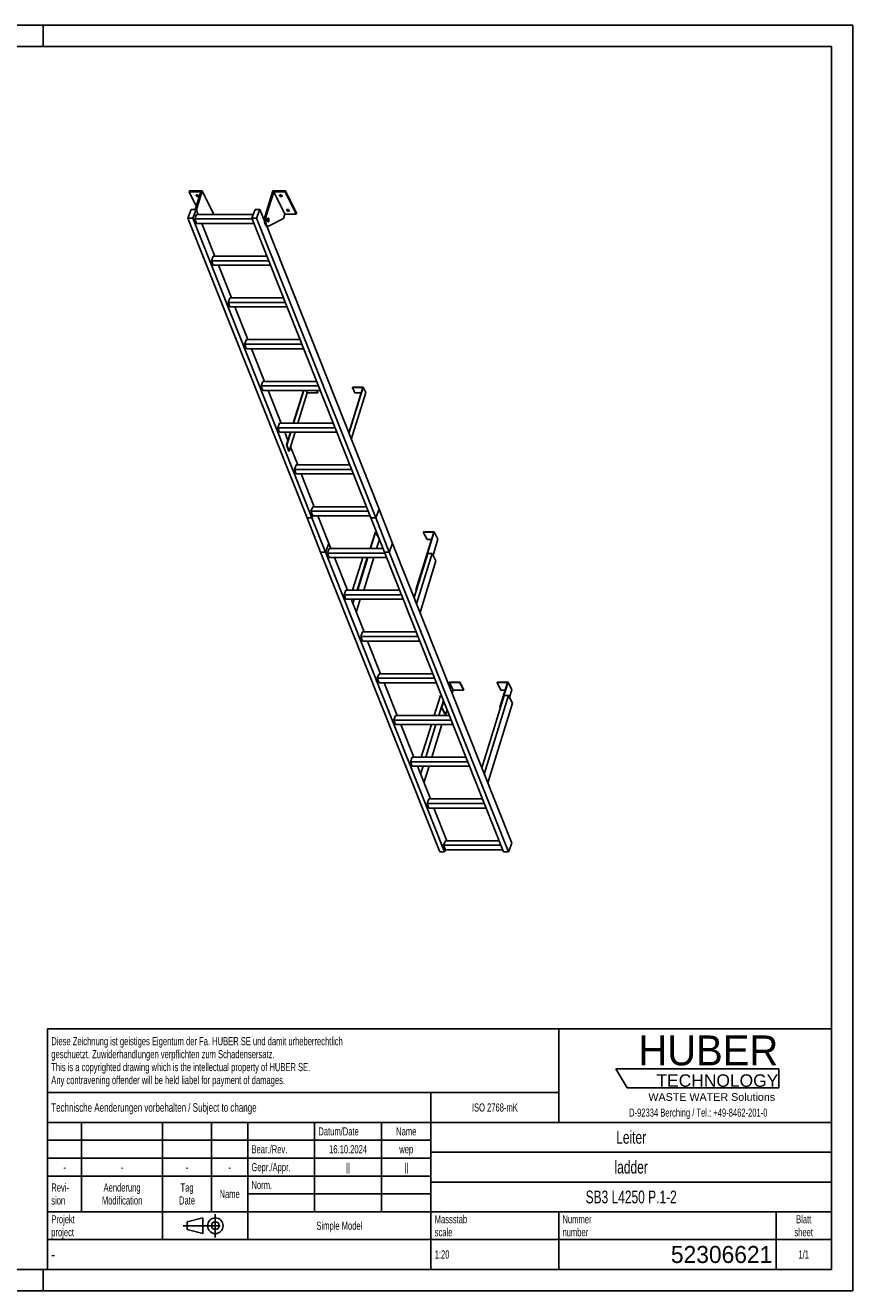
# Model space of a CAD drawing. Header units: millimetres. Extents: x 0 to 8400, y 0 to 5940.
# Tile 2 of 2: x 4516 to 8400, y 0 to 5940. Entities that reach past the tile are written whole.
import ezdxf

# ---------------------------------------------------------------- set-up
doc = ezdxf.new("R2010")
doc.units = ezdxf.units.MM
doc.header["$LTSCALE"] = 462
doc.linetypes.add('CENTER', pattern=[0.6, 0.375, -0.075, 0.075, -0.075])
doc.layers.get('0').update_dxf_attribs({"linetype": 'CONTINUOUS'})
doc.layers.add('005_AXIS', color=7, linetype='CONTINUOUS')
doc.layers.add('HUBER_Logo_BL1', color=7, linetype='CONTINUOUS')
doc.styles.get("Standard").update_dxf_attribs({"font": 'txt', "width": 0.7})
doc.styles.add('TEXTSTYLE_2', font='txt')
doc.styles.add('TEXTSTYLE_3', font='arial.ttf')
doc.styles.add('TEXTSTYLE_5', font='txt', dxfattribs={"width": 0.8})
doc.styles.add('TEXTSTYLE_6', font='txt')

# ---------------------------------------------------------------- blocks, each defined once
blk = doc.blocks.new('HUBER_LOGO_BL1', base_point=(7675, 1007.5))
at = {"layer": 'HUBER_Logo_BL1', "color": 5, "linetype": 'Continuous'}
for p, q in [((8052.9, 1042), (7287.9, 1042)), ((7287.9, 1042), (7341.9, 952)), ((8052.9, 1042), (8052.9, 952)), ((7341.9, 952), (8052.9, 952))]:
    blk.add_line(p, q, dxfattribs=at)
at = {"layer": 'HUBER_Logo_BL1', "color": 2, "linetype": 'Continuous', "attachment_point": 3, "line_spacing_factor": 0.78}
for s, insert, char_height, width, style in [('HUBER\\P\\fArial;\\H58.5;TECHNOLOGY ', (8050.7, 1198.2), 140.4, 775.343, 'TEXTSTYLE_2'), ('WASTE WATER Solutions', (8036, 927.2), 36, 594.067, 'TEXTSTYLE_3')]:
    blk.add_mtext(s, dxfattribs=dict(at, insert=insert, char_height=char_height, width=width, style=style))
at = {"layer": 'HUBER_Logo_BL1', "color": 2, "linetype": 'Continuous', "insert": (7675, 854.8), "char_height": 38, "width": 1621.786, "attachment_point": 2, "line_spacing_factor": 0.96}
blk.add_mtext('D-92334 Berching / Tel.: +49-8462-201-0', dxfattribs=at)
blk = doc.blocks.new('PROJEKTIONSMETHODE_1_BL2', base_point=(5360, 305))
at = {"color": 2, "linetype": 'CENTER'}
for p, q in [((5407.7, 360), (5407.7, 250)), ((5257.3, 305), (5462.7, 305))]:
    blk.add_line(p, q, dxfattribs=at)
at = {"color": 2, "linetype": 'Continuous'}
for p, q in [((5275.7, 323.3), (5349, 341.7)), ((5275.7, 286.7), (5275.7, 323.3)), ((5349, 268.3), (5349, 341.7)), ((5275.7, 286.7), (5349, 268.3))]:
    blk.add_line(p, q, dxfattribs=at)
for radius in [36.7, 18.3]:
    blk.add_circle((5407.7, 305), radius, dxfattribs=at)
blk = doc.blocks.new('*T16')
at = {"color": 3, "linetype": 'Continuous'}
for p, q in [((0, 0), (3680, 0)), ((0, 0), (0, -1130)), ((2400, 0), (2400, -440)), ((3680, 0), (3680, -1130)), ((0, -300), (2400, -300)), ((1800, -300), (1800, -1130)), ((0, -440), (3680, -440)), ((160, -440), (160, -860)), ((540, -440), (540, -990)), ((770, -440), (770, -860)), ((940, -440), (940, -990)), ((1254, -440), (1254, -860)), ((1568, -440), (1568, -860)), ((0, -524), (1800, -524)), ((1800, -580), (3680, -580)), ((0, -608), (1800, -608)), ((0, -692), (1800, -692)), ((1800, -720), (3680, -720)), ((940, -776), (1800, -776)), ((0, -860), (3680, -860)), ((2400, -860), (2400, -1130)), ((3420, -860), (3420, -1130)), ((0, -990), (3680, -990)), ((0, -1130), (3680, -1130))]:
    blk.add_line(p, q, dxfattribs=at)
at = {"color": 2, "linetype": 'Continuous', "line_spacing_factor": 0.96}
for s, insert, char_height, width, attachment_point in [('Diese Zeichnung ist geistiges Eigentum der Fa. HUBER SE und damit urheberrechtlich \\Pgeschuetzt. Zuwiderhandlungen verpflichten zum Schadensersatz.\\PThis is a copyrighted drawing which is the intellectual property of HUBER SE.\\PAny contravening offender will be held liabel for payment of damages.', (17.5, -39.8), 38, 4429.714, 1), ('Technische Aenderungen vorbehalten / Subject to change', (17.5, -350), 40, 3049.524, 1), ('ISO 2768-mK', (2100, -351), 38, 665.905, 2), ('Datum/Date', (1271.5, -463), 38, 584.476, 1), ('Name', (1684, -463), 38, 253.333, 2), ('Leiter', (2740, -480), 60, 480, 2), ('Bear./Rev.', (957.5, -547), 38, 544.667, 1), ('16.10.2024', (1411, -547), 38, 546.476, 2), ('wep', (1684, -547), 38, 199.048, 2), ('-', (80, -631), 38, 68.762, 2), ('-', (350, -631), 38, 68.762, 2), ('-', (655, -631), 38, 68.762, 2), ('-', (855, -631), 38, 68.762, 2), ('Gepr./Appr.', (957.5, -631), 38, 598.952, 1), ('||', (1411, -631), 38, 101.333, 2), ('||', (1684, -631), 38, 101.333, 2), ('ladder', (2740, -620), 60, 502.857, 2), ('Revi-\\Psion', (17.5, -726.6), 38, 276.857, 1), ('Aenderung\\PModification', (350, -726.6), 38, 606.19, 2), ('Tag\\PDate', (655, -726.6), 38, 235.238, 2), ('Name', (855, -757), 38, 253.333, 2), ('Norm. ', (957.5, -715), 38, 351.048, 1), ('SB3 L4250 P.1-2', (2740, -760), 60, 1342.857, 2), ('Projekt\\Pproject', (17.5, -875.6), 38, 367.333, 1), ('Massstab\\Pscale', (1817.5, -875.6), 38, 448.762, 1), ('Nummer\\Pnumber', (2417.5, -875.6), 38, 372.762, 1), ('Blatt\\Psheet', (3550, -875.6), 38, 275.048, 2), ('Simple Model', (1370, -906), 38, 656.857, 2), ('1:20', (1817.5, -1041), 38, 204.476, 1), ('1/1', (3550, -1041), 38, 159.238, 2)]:
    blk.add_mtext(s, dxfattribs=dict(at, insert=insert, char_height=char_height, width=width, attachment_point=attachment_point))
for s, insert, char_height, width, attachment_point, style in [('-', (17.5, -1035), 50, 36.667, 1, 'TEXTSTYLE_5'), ('52306621', (3402.5, -1020), 80, 1093.333, 3, 'TEXTSTYLE_6')]:
    blk.add_mtext(s, dxfattribs=dict(at, insert=insert, char_height=char_height, width=width, attachment_point=attachment_point, style=style))

msp = doc.modelspace()

# ---------------------------------------------------------------- linework, layer by layer
at = {"color": 7, "linetype": 'Continuous'}
for p, q in [((0, 5940), (8400, 5940)), ((8400, 0), (8400, 5940)), ((5339.067, 5158.495), (5284.725, 5158.495)), ((5339.067, 5158.495), (5313.607, 5076.104)), ((5318.576, 5074.301), (5346.046, 5163.195)), ((5641.076, 5044.912), (5677.628, 5163.195)), ((5681.702, 5158.495), (5646.602, 5044.912)), ((5733.559, 5052.821), (5681.702, 5158.495)), ((5736.045, 5158.495), (5681.702, 5158.495)), ((5279.293, 5035.402), (5294.833, 5076.104)), ((5294.833, 5076.104), (5317.86, 5076.104)), ((5317.86, 5076.104), (5302.32, 5035.402)), ((5311.562, 5031.04), (5319.74, 5052.462)), ((5585.152, 5052.462), (5319.74, 5052.462)), ((5397.903, 5057.521), (5396.34, 5052.462)), ((5578.638, 5035.402), (5594.178, 5076.104)), ((5594.178, 5076.104), (5617.204, 5076.104)), ((5617.204, 5076.104), (5601.665, 5035.402)), ((5638.665, 5022.073), (5617.204, 5076.104)), ((5733.559, 5052.821), (5727.358, 5032.755)), ((5733.559, 5052.821), (5787.902, 5052.821)), ((5838.21, 3628.232), (5279.293, 5035.402)), ((5302.32, 5035.402), (5279.293, 5035.402)), ((5861.237, 3628.232), (5302.32, 5035.402)), ((5580.371, 5031.04), (5311.562, 5031.04)), ((5319.904, 5010.038), (5311.562, 5031.04)), ((5319.904, 5010.038), (5588.713, 5010.038)), ((5346.399, 5010.038), (5344.493, 5009.05)), ((6137.555, 3628.232), (5578.638, 5035.402)), ((5601.665, 5035.402), (5578.638, 5035.402)), ((6160.581, 3628.232), (5601.665, 5035.402)), ((6176.121, 3668.933), (5648.83, 4996.482)), ((5650.227, 4996.264), (5655.754, 4996.264)), ((5727.358, 5032.755), (5658.064, 4996.857)), ((5389.421, 4835.017), (5397.6, 4856.438)), ((5658.23, 4835.017), (5389.421, 4835.017)), ((5397.763, 4814.014), (5389.421, 4835.017)), ((5649.721, 4856.438), (5397.6, 4856.438)), ((5397.763, 4814.014), (5666.572, 4814.014)), ((5467.28, 4638.993), (5475.459, 4660.415)), ((5736.089, 4638.993), (5467.28, 4638.993)), ((5475.622, 4617.99), (5467.28, 4638.993)), ((5727.58, 4660.415), (5475.459, 4660.415)), ((5475.622, 4617.99), (5744.431, 4617.99)), ((5553.318, 4464.391), (5545.139, 4442.969)), ((5805.439, 4464.391), (5553.318, 4464.391)), ((5553.481, 4421.967), (5545.139, 4442.969)), ((5813.948, 4442.969), (5545.139, 4442.969)), ((5553.481, 4421.967), (5822.29, 4421.967)), ((5631.177, 4268.367), (5622.998, 4246.945)), ((5891.807, 4246.945), (5622.998, 4246.945)), ((5631.34, 4225.943), (5622.998, 4246.945)), ((5883.298, 4268.367), (5631.177, 4268.367)), ((5631.34, 4225.943), (5900.149, 4225.943)), ((5822.849, 4225.943), (5775.383, 4072.344)), ((5839.438, 4215.276), (5834.204, 4225.943)), ((5883.02, 4225.943), (5888.254, 4215.276)), ((5884.273, 4225.943), (5888.738, 4216.843)), ((6099.87, 4240.141), (6033.959, 4026.851)), ((6051.538, 4241.707), (6051.054, 4240.141)), ((6063.256, 4215.276), (6051.054, 4240.141)), ((6051.054, 4240.141), (6099.87, 4240.141)), ((6051.538, 4241.707), (6102.197, 4241.707)), ((5795.268, 4072.344), (5839.438, 4215.276)), ((5888.254, 4215.276), (5839.438, 4215.276)), ((5888.738, 4216.843), (5888.254, 4215.276)), ((6092.187, 4215.276), (6063.256, 4215.276)), ((5709.036, 4072.344), (5700.857, 4050.922)), ((5709.199, 4029.919), (5700.857, 4050.922)), ((5969.666, 4050.922), (5700.857, 4050.922)), ((5961.157, 4072.344), (5709.036, 4072.344)), ((5709.199, 4029.919), (5978.008, 4029.919)), ((5762.273, 4029.919), (5743.506, 3969.19)), ((5754.69, 3941.032), (5782.158, 4029.919)), ((5794.404, 3876.32), (5760.821, 3960.871)), ((5786.895, 3876.32), (5778.716, 3854.898)), ((6039.016, 3876.32), (5786.895, 3876.32)), ((5787.058, 3833.896), (5778.716, 3854.898)), ((6047.525, 3854.898), (5778.716, 3854.898)), ((5787.058, 3833.896), (6055.867, 3833.896)), ((5872.263, 3680.296), (5811.255, 3833.896)), ((5838.21, 3628.232), (5861.237, 3628.232)), ((5838.238, 3628.162), (5838.258, 3628.214)), ((5902.138, 3467.283), (5838.238, 3628.162)), ((5838.238, 3628.162), (5861.264, 3628.162)), ((5838.258, 3628.214), (5838.265, 3628.232)), ((5864.754, 3680.296), (5856.575, 3658.874)), ((6125.384, 3658.874), (5856.575, 3658.874)), ((5864.917, 3637.872), (5856.575, 3658.874)), ((5861.237, 3628.232), (5864.917, 3637.872)), ((5861.264, 3628.162), (5861.284, 3628.214)), ((5925.164, 3467.283), (5861.264, 3628.162)), ((5861.284, 3628.214), (5864.965, 3637.854)), ((6116.875, 3680.296), (5864.754, 3680.296)), ((5864.917, 3637.872), (6133.726, 3637.872)), ((5864.965, 3637.854), (5864.972, 3637.872)), ((5940.704, 3507.984), (5889.114, 3637.872)), ((6137.555, 3628.232), (6160.581, 3628.232)), ((6137.602, 3628.214), (6137.583, 3628.162)), ((6201.483, 3467.283), (6137.583, 3628.162)), ((6137.583, 3628.162), (6160.609, 3628.162)), ((6137.609, 3628.232), (6137.602, 3628.214)), ((6160.581, 3628.232), (6176.101, 3668.882)), ((6160.609, 3628.162), (6160.629, 3628.214)), ((6224.509, 3467.283), (6160.609, 3628.162)), ((6160.629, 3628.214), (6176.149, 3668.863)), ((6176.149, 3668.863), (6176.094, 3668.863)), ((6176.101, 3668.882), (6176.121, 3668.933)), ((6240.049, 3507.984), (6176.149, 3668.863)), ((5925.164, 3467.283), (5940.684, 3507.932)), ((5925.212, 3467.264), (5940.732, 3507.914)), ((5940.732, 3507.914), (5940.677, 3507.914)), ((5940.684, 3507.932), (5940.704, 3507.984)), ((5950.122, 3484.272), (5940.732, 3507.914)), ((6158.967, 3562.943), (6134.656, 3484.272)), ((6136.499, 3484.272), (6160.325, 3561.376)), ((6163.487, 3562.943), (6158.967, 3562.943)), ((6160.325, 3561.376), (6164.109, 3561.376)), ((6160.325, 3561.376), (6177.713, 3525.945)), ((6164.835, 3484.272), (6177.713, 3525.945)), ((6177.713, 3525.945), (6178.183, 3525.945)), ((6224.509, 3467.283), (6240.029, 3507.932)), ((6224.557, 3467.264), (6240.077, 3507.914)), ((6240.077, 3507.914), (6240.022, 3507.914)), ((6240.029, 3507.932), (6240.049, 3507.984)), ((6798.993, 2100.744), (6240.077, 3507.914)), ((6432.96, 3561.376), (6349.229, 3290.425)), ((6358.008, 3312.873), (6435.286, 3562.943)), ((6384.627, 3562.943), (6384.143, 3561.376)), ((6384.143, 3561.376), (6401.531, 3525.945)), ((6384.143, 3561.376), (6432.96, 3561.376)), ((6435.286, 3562.943), (6384.627, 3562.943)), ((6401.531, 3525.945), (6422.01, 3525.945)), ((6429.746, 3453.319), (6452.673, 3527.511)), ((6435.286, 3562.943), (6452.673, 3527.511)), ((5902.138, 3467.283), (5925.164, 3467.283)), ((5902.166, 3467.213), (5902.185, 3467.264)), ((6461.082, 2060.042), (5902.166, 3467.213)), ((5902.166, 3467.213), (5925.192, 3467.213)), ((5902.185, 3467.264), (5902.192, 3467.283)), ((5925.192, 3467.213), (5925.212, 3467.264)), ((6484.109, 2060.042), (5925.192, 3467.213)), ((5942.613, 3484.272), (5934.434, 3462.851)), ((6203.243, 3462.851), (5934.434, 3462.851)), ((5942.776, 3441.848), (5934.434, 3462.851)), ((6194.734, 3484.272), (5942.613, 3484.272)), ((6201.483, 3467.283), (6224.509, 3467.283)), ((6201.53, 3467.264), (6201.511, 3467.213)), ((6760.427, 2060.042), (6201.511, 3467.213)), ((6201.511, 3467.213), (6224.537, 3467.213)), ((6201.537, 3467.283), (6201.53, 3467.264)), ((6224.537, 3467.213), (6224.557, 3467.264)), ((6783.454, 2060.042), (6224.537, 3467.213)), ((6404.738, 3461.111), (6340.821, 3254.273)), ((6425.923, 3461.111), (6352.735, 3224.276)), ((6425.923, 3461.111), (6404.738, 3461.111)), ((6443.31, 3425.679), (6425.923, 3461.111)), ((5942.776, 3441.848), (6211.585, 3441.848)), ((6027.981, 3288.249), (5966.973, 3441.848)), ((6076.595, 3290.425), (6123.388, 3441.848)), ((6121.546, 3441.848), (6081.69, 3312.873)), ((6104.259, 3288.249), (6151.725, 3441.848)), ((6368.672, 3184.152), (6443.31, 3425.679)), ((6020.472, 3288.249), (6012.293, 3266.827)), ((6272.594, 3288.249), (6020.472, 3288.249)), ((6081.69, 3312.873), (6074.753, 3290.425)), ((6074.753, 3290.425), (6075.821, 3288.249)), ((6074.753, 3290.425), (6076.595, 3290.425)), ((6076.595, 3290.425), (6077.663, 3288.249)), ((6349.229, 3290.425), (6350.925, 3286.97)), ((6349.229, 3290.425), (6351.071, 3290.425)), ((6351.071, 3290.425), (6358.008, 3312.873)), ((6351.071, 3290.425), (6351.637, 3289.274)), ((6281.102, 3266.827), (6012.293, 3266.827)), ((6020.635, 3245.824), (6012.293, 3266.827)), ((6020.635, 3245.824), (6289.444, 3245.824)), ((6105.84, 3092.225), (6044.832, 3245.824)), ((6098.331, 3092.225), (6090.152, 3070.803)), ((6350.453, 3092.225), (6098.331, 3092.225)), ((6098.494, 3049.801), (6090.152, 3070.803)), ((6358.961, 3070.803), (6090.152, 3070.803)), ((6098.494, 3049.801), (6367.303, 3049.801)), ((6183.699, 2896.201), (6122.691, 3049.801)), ((6176.19, 2896.201), (6168.011, 2874.78)), ((6176.353, 2853.777), (6168.011, 2874.78)), ((6436.82, 2874.78), (6168.011, 2874.78)), ((6428.312, 2896.201), (6176.19, 2896.201)), ((6176.353, 2853.777), (6445.162, 2853.777)), ((6261.558, 2700.178), (6200.55, 2853.777)), ((6505.623, 2856.533), (6502.638, 2846.871)), ((6503.674, 2844.263), (6506.981, 2854.966)), ((6556.282, 2856.533), (6505.623, 2856.533)), ((6506.981, 2854.966), (6555.797, 2854.966)), ((6506.981, 2854.966), (6524.369, 2819.534)), ((6555.797, 2854.966), (6556.282, 2856.533)), ((6555.797, 2854.966), (6573.185, 2819.534)), ((6556.282, 2856.533), (6573.669, 2821.101)), ((6731.283, 2856.533), (6730.799, 2854.966)), ((6730.799, 2854.966), (6748.186, 2819.534)), ((6730.799, 2854.966), (6779.615, 2854.966)), ((6781.942, 2856.533), (6731.283, 2856.533)), ((6779.615, 2854.966), (6743.789, 2739.034)), ((6745.632, 2739.034), (6781.942, 2856.533)), ((6781.942, 2856.533), (6799.329, 2821.101)), ((6519.611, 2804.138), (6524.369, 2819.534)), ((6524.369, 2819.534), (6573.185, 2819.534)), ((6573.185, 2819.534), (6573.669, 2821.101)), ((6763.497, 2793.867), (6658.563, 2454.301)), ((6784.682, 2793.867), (6670.478, 2424.304)), ((6748.186, 2819.534), (6768.666, 2819.534)), ((6784.682, 2793.867), (6763.497, 2793.867)), ((6802.069, 2758.435), (6784.682, 2793.867)), ((6788.505, 2786.075), (6799.329, 2821.101)), ((6478.688, 2769.37), (6469.313, 2739.034)), ((6469.313, 2739.034), (6486.701, 2703.602)), ((6469.313, 2739.034), (6471.155, 2739.034)), ((6471.155, 2739.034), (6479.724, 2766.762)), ((6471.155, 2739.034), (6488.543, 2703.602)), ((6686.415, 2384.179), (6802.069, 2758.435)), ((6743.789, 2739.034), (6745.485, 2735.579)), ((6743.789, 2739.034), (6745.632, 2739.034)), ((6745.632, 2739.034), (6746.197, 2737.882)), ((6254.049, 2700.178), (6245.87, 2678.756)), ((6254.212, 2657.753), (6245.87, 2678.756)), ((6514.679, 2678.756), (6245.87, 2678.756)), ((6506.171, 2700.178), (6254.049, 2700.178)), ((6486.701, 2703.602), (6488.543, 2703.602)), ((6488.543, 2703.602), (6495.661, 2726.637)), ((6254.212, 2657.753), (6523.021, 2657.753)), ((6339.417, 2504.154), (6278.409, 2657.753)), ((6331.908, 2504.154), (6323.729, 2482.732)), ((6584.03, 2504.154), (6331.908, 2504.154)), ((6332.071, 2461.73), (6323.729, 2482.732)), ((6592.538, 2482.732), (6323.729, 2482.732)), ((6332.071, 2461.73), (6600.88, 2461.73)), ((6417.276, 2308.13), (6356.268, 2461.73)), ((6409.767, 2308.13), (6401.588, 2286.708)), ((6409.93, 2265.706), (6401.588, 2286.708)), ((6670.397, 2286.708), (6401.588, 2286.708)), ((6661.889, 2308.13), (6409.767, 2308.13)), ((6409.93, 2265.706), (6678.739, 2265.706)), ((6495.135, 2112.106), (6434.127, 2265.706)), ((6487.626, 2112.106), (6479.447, 2090.685)), ((6487.789, 2069.682), (6479.447, 2090.685)), ((6748.256, 2090.685), (6479.447, 2090.685)), ((6739.748, 2112.106), (6487.626, 2112.106)), ((6798.993, 2100.744), (6783.454, 2060.042)), ((6484.109, 2060.042), (6461.082, 2060.042)), ((6487.789, 2069.682), (6484.109, 2060.042)), ((6487.789, 2069.682), (6756.598, 2069.682)), ((6783.454, 2060.042), (6760.427, 2060.042)), ((0, 0), (8400, 0))]:
    msp.add_line(p, q, dxfattribs=at)
at = {"color": 3, "linetype": 'Continuous'}
for p, q in [((8400, 5940), (0, 5940)), ((4600, 5940), (4600, 5840)), ((8400, 5940), (8400, 0)), ((4600, 0), (4600, 100)), ((8400, 0), (0, 0))]:
    msp.add_line(p, q, dxfattribs=at)
at = {"color": 5, "linetype": 'Continuous'}
for p, q in [((8300, 5840), (100, 5840)), ((8300, 100), (8300, 5840)), ((100, 100), (8300, 100))]:
    msp.add_line(p, q, dxfattribs=at)
at = {"color": 9, "linetype": 'Continuous'}
msp.add_line((5641.076, 5044.912), (5646.602, 5044.912), dxfattribs=at)
at = {"color": 7, "linetype": 'Continuous'}
for points, knots in [([(5641.076, 5044.912), (5640.347, 5042.552), (5639.232, 5037.462), (5638.465, 5029.503), (5638.557, 5021.296), (5639.5, 5013.467), (5640.988, 5007.495), (5642.6, 5003.412), (5643.904, 5000.924), (5645.332, 4998.917), (5646.87, 4997.426), (5648.507, 4996.486), (5649.675, 4996.264), (5650.227, 4996.264)], [0, 0, 0, 0, 0.13939916, 0.29280569, 0.45031518, 0.6015399, 0.73684016, 0.79611185, 0.84888332, 0.89492093, 0.93453062, 0.96882596, 1, 1, 1, 1]), ([(5646.602, 5044.912), (5645.873, 5042.552), (5644.758, 5037.462), (5643.991, 5029.503), (5644.083, 5021.296), (5645.027, 5013.467), (5646.514, 5007.495), (5648.127, 5003.412), (5649.43, 5000.924), (5650.859, 4998.917), (5652.396, 4997.426), (5654.033, 4996.486), (5655.201, 4996.264), (5655.754, 4996.264)], [0, 0, 0, 0, 0.13939916, 0.29280569, 0.45031518, 0.6015399, 0.73684016, 0.79611185, 0.84888332, 0.89492093, 0.93453062, 0.96882596, 1, 1, 1, 1]), ([(5655.754, 4996.264), (5655.948, 4996.264), (5656.747, 4996.315), (5657.526, 4996.578), (5658.064, 4996.857)], [0, 0, 0, 0, 0.24280272, 1, 1, 1, 1])]:
    msp.add_open_spline(points, degree=3, knots=knots, dxfattribs=at)
at = {"layer": '005_AXIS', "color": 7, "linetype": 'Continuous'}
for p, q in [((5286.177, 5163.195), (5284.725, 5158.495)), ((5284.725, 5158.495), (5318.069, 5090.546)), ((5346.046, 5163.195), (5286.177, 5163.195)), ((5397.903, 5057.521), (5346.046, 5163.195)), ((5737.497, 5163.195), (5677.628, 5163.195)), ((5737.497, 5163.195), (5736.045, 5158.495)), ((5787.902, 5052.821), (5736.045, 5158.495)), ((5789.354, 5057.521), (5737.497, 5163.195)), ((5327.25, 5052.462), (5317.86, 5076.104)), ((5789.354, 5057.521), (5787.902, 5052.821)), ((5405.109, 4856.438), (5344.1, 5010.038)), ((5638.922, 5033.764), (5634.021, 5033.764)), ((5655.754, 5033.764), (5653.648, 5033.764)), ((5655.754, 5018.764), (5653.651, 5018.764)), ((5482.968, 4660.415), (5421.959, 4814.014)), ((5560.827, 4464.391), (5499.818, 4617.99)), ((5638.686, 4268.367), (5577.678, 4421.967)), ((5716.545, 4072.344), (5655.537, 4225.943)), ((5821.007, 4225.943), (5773.541, 4072.344)), ((6102.197, 4241.707), (6034.995, 4024.243)), ((6114.398, 4216.843), (6102.197, 4241.707)), ((6046.179, 3996.085), (6114.398, 4216.843)), ((5748.601, 3991.637), (5733.396, 4029.919)), ((5748.601, 3991.637), (5741.664, 3969.19)), ((5760.431, 4029.919), (5748.601, 3991.637)), ((5741.664, 3969.19), (5752.848, 3941.032)), ((5741.664, 3969.19), (5743.506, 3969.19)), ((5743.506, 3969.19), (5754.69, 3941.032)), ((5752.848, 3941.032), (5754.69, 3941.032)), ((6099.441, 3441.848), (6051.975, 3288.249)), ((6120.625, 3441.848), (6073.159, 3288.249)), ((6060.049, 3245.824), (6053.39, 3224.276)), ((6069.328, 3184.152), (6088.386, 3245.824)), ((6464.152, 2793.867), (6435.2, 2700.178)), ((6464.152, 2793.867), (6468.958, 2793.867)), ((6478.17, 2770.674), (6456.385, 2700.178)), ((6484.721, 2700.178), (6486.136, 2704.754)), ((6422.09, 2657.753), (6374.624, 2504.154)), ((6443.275, 2657.753), (6395.809, 2504.154)), ((6424.145, 2504.154), (6471.611, 2657.753)), ((6361.514, 2461.73), (6359.219, 2454.301)), ((6382.699, 2461.73), (6371.133, 2424.304)), ((6387.07, 2384.179), (6411.035, 2461.73))]:
    msp.add_line(p, q, dxfattribs=at)
for points, knots in [([(5317.824, 5139.847), (5317.672, 5140.156), (5317.459, 5140.792), (5317.508, 5141.469), (5317.6, 5141.766)], [0, 0, 0, 0, 0.52598929, 1, 1, 1, 1]), ([(5317.6, 5141.766), (5317.724, 5142.167), (5318.281, 5142.959), (5319.658, 5143.658), (5321.414, 5143.95), (5323.403, 5143.823), (5325.432, 5143.296), (5327.298, 5142.42), (5328.814, 5141.285), (5329.558, 5140.335), (5329.797, 5139.847)], [0, 0, 0, 0, 0.08792801, 0.1915084, 0.31584215, 0.45699794, 0.60613596, 0.75253436, 0.88609215, 1, 1, 1, 1]), ([(5330.021, 5137.927), (5329.897, 5137.526), (5329.34, 5136.734), (5327.963, 5136.035), (5326.207, 5135.743), (5324.218, 5135.87), (5322.189, 5136.397), (5320.323, 5137.274), (5318.807, 5138.409), (5318.063, 5139.358), (5317.824, 5139.847)], [0, 0, 0, 0, 0.08792801, 0.1915084, 0.31584215, 0.45699794, 0.60613596, 0.75253436, 0.88609215, 1, 1, 1, 1]), ([(5329.193, 5140.755), (5328.427, 5140.538), (5326.703, 5140.411), (5324.134, 5140.892), (5321.742, 5141.944), (5320.39, 5143.021), (5319.88, 5143.633)], [0, 0, 0, 0, 0.23498903, 0.49999164, 0.7649988, 1, 1, 1, 1]), ([(5329.797, 5139.847), (5329.949, 5139.537), (5330.162, 5138.901), (5330.113, 5138.225), (5330.021, 5137.927)], [0, 0, 0, 0, 0.52598929, 1, 1, 1, 1]), ([(5709.275, 5139.847), (5709.123, 5140.156), (5708.91, 5140.792), (5708.959, 5141.469), (5709.051, 5141.766)], [0, 0, 0, 0, 0.52598929, 1, 1, 1, 1]), ([(5709.051, 5141.766), (5709.175, 5142.167), (5709.732, 5142.959), (5711.109, 5143.658), (5712.865, 5143.95), (5714.854, 5143.823), (5716.883, 5143.296), (5718.749, 5142.42), (5720.265, 5141.285), (5721.009, 5140.335), (5721.248, 5139.847)], [0, 0, 0, 0, 0.08792801, 0.1915084, 0.31584215, 0.45699794, 0.60613596, 0.75253436, 0.88609215, 1, 1, 1, 1]), ([(5721.472, 5137.927), (5721.348, 5137.526), (5720.791, 5136.734), (5719.414, 5136.035), (5717.658, 5135.743), (5715.669, 5135.87), (5713.64, 5136.397), (5711.774, 5137.274), (5710.258, 5138.409), (5709.514, 5139.358), (5709.275, 5139.847)], [0, 0, 0, 0, 0.08792801, 0.1915084, 0.31584215, 0.45699794, 0.60613596, 0.75253436, 0.88609215, 1, 1, 1, 1]), ([(5720.644, 5140.755), (5719.878, 5140.538), (5718.154, 5140.411), (5715.585, 5140.892), (5713.193, 5141.944), (5711.841, 5143.021), (5711.331, 5143.633)], [0, 0, 0, 0, 0.23498903, 0.49999164, 0.7649988, 1, 1, 1, 1]), ([(5721.248, 5139.847), (5721.4, 5139.537), (5721.613, 5138.901), (5721.563, 5138.225), (5721.472, 5137.927)], [0, 0, 0, 0, 0.52598929, 1, 1, 1, 1]), ([(5742.829, 5071.469), (5742.677, 5071.779), (5742.464, 5072.415), (5742.514, 5073.092), (5742.606, 5073.389)], [0, 0, 0, 0, 0.52598929, 1, 1, 1, 1]), ([(5742.606, 5073.389), (5742.73, 5073.79), (5743.286, 5074.582), (5744.663, 5075.281), (5746.419, 5075.573), (5748.409, 5075.446), (5750.438, 5074.919), (5752.304, 5074.042), (5753.819, 5072.908), (5754.563, 5071.958), (5754.803, 5071.469)], [0, 0, 0, 0, 0.08792801, 0.1915084, 0.31584215, 0.45699794, 0.60613596, 0.75253436, 0.88609215, 1, 1, 1, 1]), ([(5755.026, 5069.55), (5754.902, 5069.149), (5754.346, 5068.357), (5752.969, 5067.658), (5751.213, 5067.366), (5749.223, 5067.493), (5747.194, 5068.02), (5745.328, 5068.896), (5743.813, 5070.031), (5743.069, 5070.981), (5742.829, 5071.469)], [0, 0, 0, 0, 0.08792801, 0.1915084, 0.31584215, 0.45699794, 0.60613596, 0.75253436, 0.88609215, 1, 1, 1, 1]), ([(5754.198, 5072.378), (5753.432, 5072.161), (5751.708, 5072.034), (5749.139, 5072.515), (5746.747, 5073.567), (5745.395, 5074.644), (5744.885, 5075.256)], [0, 0, 0, 0, 0.23498903, 0.49999164, 0.7649988, 1, 1, 1, 1]), ([(5754.803, 5071.469), (5754.955, 5071.16), (5755.168, 5070.524), (5755.118, 5069.847), (5755.026, 5069.55)], [0, 0, 0, 0, 0.52598929, 1, 1, 1, 1]), ([(5655.754, 5035.514), (5655.565, 5035.514), (5655.163, 5035.429), (5654.61, 5035.075), (5654.097, 5034.519), (5653.427, 5033.456), (5652.773, 5031.697), (5652.285, 5029.237), (5652.098, 5026.504), (5652.231, 5023.749), (5652.669, 5021.225), (5653.188, 5019.683), (5653.515, 5019.018)], [0, 0, 0, 0, 0.03139335, 0.06653601, 0.10789212, 0.15653911, 0.27536242, 0.41788483, 0.57383791, 0.73088448, 0.87653102, 1, 1, 1, 1]), ([(5655.754, 5033.764), (5655.601, 5033.764), (5655.275, 5033.695), (5654.827, 5033.408), (5654.411, 5032.957), (5653.867, 5032.095), (5653.337, 5030.67), (5652.941, 5028.674), (5652.79, 5026.458), (5652.897, 5024.225), (5653.253, 5022.178), (5653.674, 5020.928), (5653.938, 5020.389)], [0, 0, 0, 0, 0.03139335, 0.06653605, 0.10789216, 0.1565391, 0.27536243, 0.41788486, 0.57383792, 0.73088446, 0.87653101, 1, 1, 1, 1]), ([(5653.515, 5019.018), (5653.661, 5018.721), (5653.964, 5018.188), (5654.511, 5017.537), (5655.107, 5017.117), (5655.549, 5017.014), (5655.754, 5017.014)], [0, 0, 0, 0, 0.31594817, 0.58208431, 0.8045575, 1, 1, 1, 1]), ([(5653.938, 5020.389), (5654.057, 5020.148), (5654.302, 5019.716), (5654.746, 5019.188), (5655.229, 5018.848), (5655.587, 5018.764), (5655.754, 5018.764)], [0, 0, 0, 0, 0.31594886, 0.58208429, 0.80455743, 1, 1, 1, 1]), ([(5657.993, 5033.51), (5657.847, 5033.808), (5657.544, 5034.341), (5656.997, 5034.992), (5656.4, 5035.411), (5655.959, 5035.514), (5655.754, 5035.514)], [0, 0, 0, 0, 0.31594817, 0.58208431, 0.8045575, 1, 1, 1, 1]), ([(5657.569, 5032.139), (5657.451, 5032.38), (5657.205, 5032.813), (5656.762, 5033.341), (5656.278, 5033.681), (5655.92, 5033.764), (5655.754, 5033.764)], [0, 0, 0, 0, 0.31594886, 0.58208429, 0.80455743, 1, 1, 1, 1]), ([(5655.754, 5017.014), (5655.942, 5017.014), (5656.344, 5017.099), (5656.897, 5017.454), (5657.41, 5018.009), (5658.081, 5019.073), (5658.734, 5020.831), (5659.222, 5023.292), (5659.409, 5026.025), (5659.277, 5028.779), (5658.838, 5031.303), (5658.319, 5032.845), (5657.993, 5033.51)], [0, 0, 0, 0, 0.03139335, 0.06653601, 0.10789212, 0.15653911, 0.27536242, 0.41788483, 0.57383791, 0.73088448, 0.87653102, 1, 1, 1, 1]), ([(5655.754, 5018.764), (5655.906, 5018.764), (5656.232, 5018.833), (5656.681, 5019.12), (5657.097, 5019.571), (5657.641, 5020.433), (5658.171, 5021.859), (5658.566, 5023.854), (5658.718, 5026.07), (5658.61, 5028.303), (5658.255, 5030.35), (5657.834, 5031.6), (5657.569, 5032.139)], [0, 0, 0, 0, 0.03139335, 0.06653605, 0.10789216, 0.1565391, 0.27536243, 0.41788486, 0.57383792, 0.73088446, 0.87653101, 1, 1, 1, 1])]:
    msp.add_open_spline(points, degree=3, knots=knots, dxfattribs=at)

# ---------------------------------------------------------------- block references
msp.add_blockref('*T16', (4620, 1230))
at = {"color": 2, "linetype": 'Continuous'}
msp.add_blockref('PROJEKTIONSMETHODE_1_BL2', (5360, 305), dxfattribs=at)
at = {"layer": 'HUBER_Logo_BL1'}
msp.add_blockref('HUBER_LOGO_BL1', (7674.994, 1007.484), dxfattribs=at)

doc.saveas('drawing.dxf')
